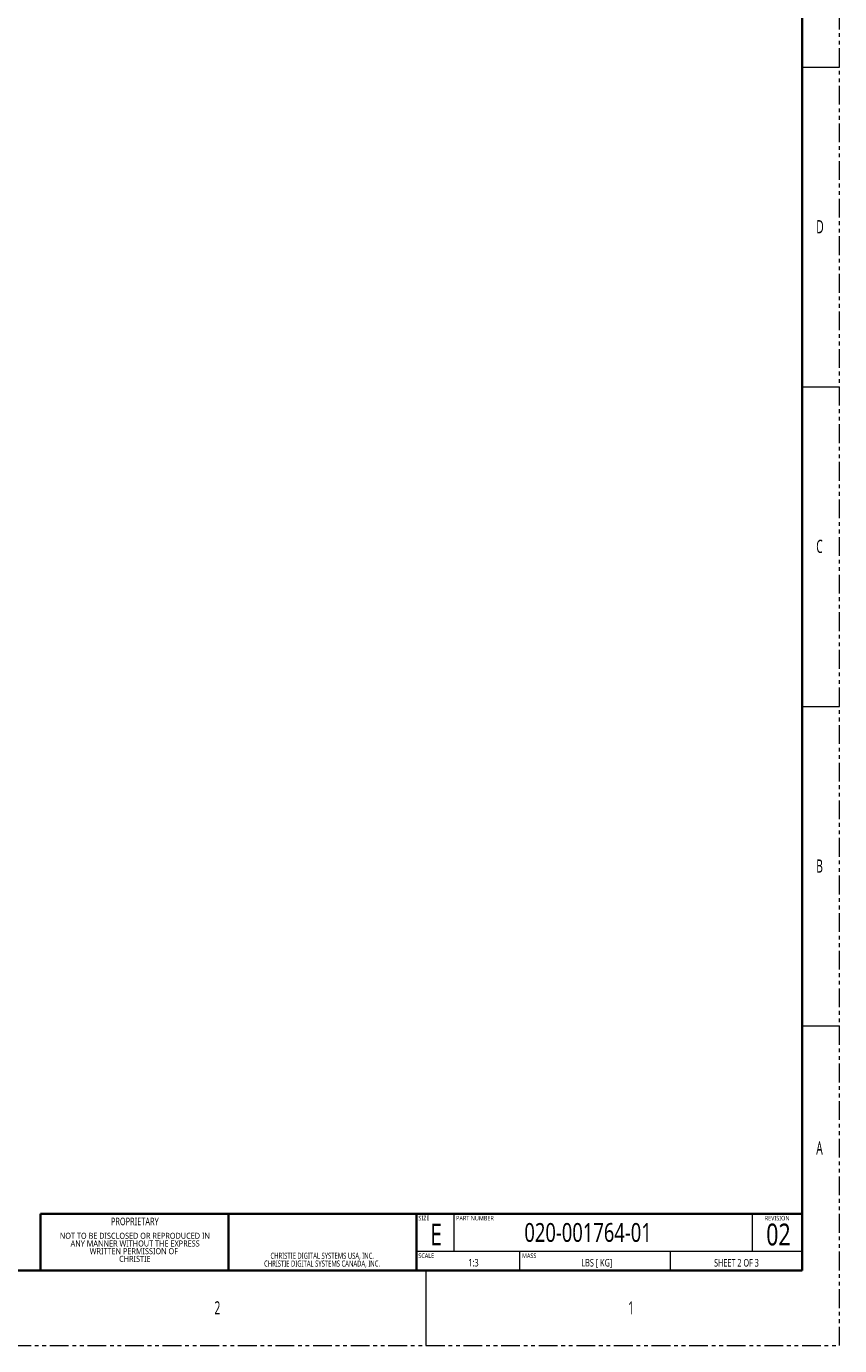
# Model space of a CAD drawing. Header units: millimetres. Extents: x 2 to 1120, y -2 to 861.
# Tile 118 of 226: x 845 to 1120, y -2 to 443. Entities that reach past the tile are written whole.
import ezdxf

# ---------------------------------------------------------------- set-up
doc = ezdxf.new("R2010")
doc.units = ezdxf.units.MM
doc.linetypes.add('PHANTOM', pattern=[12.7, 6.35, -1.27, 1.27, -1.27, 1.27, -1.27])
doc.styles.add('SLDTEXTSTYLE0', font='meiryo.ttc', dxfattribs={"width": 0.605})
doc.styles.add('SLDTEXTSTYLE1', font='meiryo.ttc', dxfattribs={"width": 0.6})
doc.styles.add('SLDTEXTSTYLE2', font='meiryo.ttc', dxfattribs={"width": 0.75})
doc.styles.add('SLDTEXTSTYLE3', font='meiryo.ttc', dxfattribs={"width": 0.694444})
doc.styles.add('SLDTEXTSTYLE4', font='meiryo.ttc', dxfattribs={"width": 0.6875})

# ---------------------------------------------------------------- blocks, each defined once
blk = doc.blocks.new('SW_NOTE_0_8')
at = {"color": 0, "linetype": 'Continuous', "lineweight": 0, "char_height": 2.032, "attachment_point": 2, "style": 'SLDTEXTSTYLE2'}
for s, insert in [('NOT TO BE DISCLOSED OR REPRODUCED IN', (26.92, 2.62)), ('ANY MANNER WITHOUT THE EXPRESS', (27.01, 0.02)), ('WRITTEN PERMISSION OF', (26.57, -2.57)), ('CHRISTIE', (26.91, -5.17))]:
    blk.add_mtext(s, dxfattribs=dict(at, insert=insert))
blk = doc.blocks.new('SW_NOTE_0_9')
at = {"color": 0, "linetype": 'Continuous', "lineweight": 0, "char_height": 2.032, "attachment_point": 2, "style": 'SLDTEXTSTYLE0'}
for s, insert in [('CHRISTIE DIGITAL SYSTEMS CANADA, INC.', (25.95, 0)), ('CHRISTIE DIGITAL SYSTEMS USA, INC.', (26, 2.62))]:
    blk.add_mtext(s, dxfattribs=dict(at, insert=insert))

msp = doc.modelspace()

# ---------------------------------------------------------------- linework, layer by layer
at = {"color": 7, "linetype": 'PHANTOM', "lineweight": 18}
for p, q in [((1119.9854, -2.242), (1119.9854, 861.358)), ((2.3854, -2.242), (1119.9854, -2.242))]:
    msp.add_line(p, q, dxfattribs=at)
at = {"color": 7, "linetype": 'Continuous', "lineweight": 35}
for p, q in [((1107.2854, 835.958), (1107.2854, 23.158)), ((1107.2854, 42.208), (850.1104, 42.208)), ((850.1104, 23.158), (850.1104, 42.208)), ((913.6104, 23.158), (913.6104, 42.208)), ((977.1104, 23.158), (977.1104, 42.208)), ((15.0854, 23.158), (1107.2854, 23.158))]:
    msp.add_line(p, q, dxfattribs=at)
at = {"color": 7, "linetype": 'Continuous', "lineweight": 18}
for p, q in [((1107.2854, 429.558), (1119.9854, 429.558)), ((1107.2854, 321.608), (1119.9854, 321.608)), ((1107.2854, 213.658), (1119.9854, 213.658)), ((1107.2854, 105.708), (1119.9854, 105.708)), ((1107.2854, 23.158), (1107.2854, 86.658)), ((850.1104, 23.158), (850.1104, 42.208)), ((989.8104, 29.508), (989.8104, 42.208)), ((1090.5854, 29.508), (1090.5854, 42.208)), ((1107.2854, 29.508), (977.1104, 29.508)), ((1012.0354, 23.158), (1012.0354, 29.508)), ((1062.8354, 23.158), (1062.8354, 29.508)), ((913.6104, 23.158), (850.1104, 23.158)), ((977.1104, 23.158), (913.6104, 23.158)), ((1107.2854, 23.158), (977.1104, 23.158)), ((980.2854, 23.158), (980.2854, -2.242))]:
    msp.add_line(p, q, dxfattribs=at)

# ---------------------------------------------------------------- block references
at = {"color": 7, "linetype": 'Continuous', "lineweight": 0}
for name, p in [('SW_NOTE_0_8', (855.0853, 33.2395)), ('SW_NOTE_0_9', (919.2595, 26.4932))]:
    msp.add_blockref(name, p, dxfattribs=at)

# ---------------------------------------------------------------- texts
for s, insert, char_height, attachment_point, style in [('D', (1112.0797, 377.8557), 4.445, 1, 'SLDTEXTSTYLE1'), ('C', (1112.0797, 269.9057), 4.445, 1, 'SLDTEXTSTYLE1'), ('B', (1112.0797, 161.9557), 4.445, 1, 'SLDTEXTSTYLE1'), ('A', (1112.0797, 66.7057), 4.445, 1, 'SLDTEXTSTYLE1'), ('PROPRIETARY', (881.9848, 40.9693), 2.54, 2, 'SLDTEXTSTYLE2'), ('SIZE', (977.7508, 41.5943), 1.524, 1, 'SLDTEXTSTYLE2'), ('PART NUMBER', (990.4883, 41.5738), 1.524, 1, 'SLDTEXTSTYLE2'), ('REVISION', (1094.6908, 41.5738), 1.524, 1, 'SLDTEXTSTYLE2'), ('E', (983.7153, 38.9739), 7.366, 2, 'SLDTEXTSTYLE2'), ('{02}', (1099.3302, 38.9739), 7.366, 2, 'SLDTEXTSTYLE2'), ('SCALE', (977.7223, 28.8875), 1.524, 1, 'SLDTEXTSTYLE2'), ('1:3', (996.335, 27.0299), 2.54, 2, 'SLDTEXTSTYLE2'), ('MASS', (1012.7257, 28.8917), 1.524, 1, 'SLDTEXTSTYLE2'), ('LBS [ KG]', (1037.9962, 27.0217), 2.54, 2, 'SLDTEXTSTYLE3'), ('SHEET 2 OF 3', (1085.1567, 26.9951), 2.54, 2, 'SLDTEXTSTYLE4'), ('2', (908.8797, 12.7307), 4.445, 1, 'SLDTEXTSTYLE1'), ('1', (1048.5797, 12.7307), 4.445, 1, 'SLDTEXTSTYLE1')]:
    msp.add_mtext(s, dxfattribs=dict(at, insert=insert, char_height=char_height, attachment_point=attachment_point, style=style))
at = {"color": 7, "linetype": 'Continuous', "lineweight": 0, "insert": (1056.5544, 39.1506), "char_height": 6.35, "width": 0.1, "attachment_point": 3, "style": 'SLDTEXTSTYLE2'}
msp.add_mtext('{020-001764-01}', dxfattribs=at)

doc.saveas('drawing.dxf')
